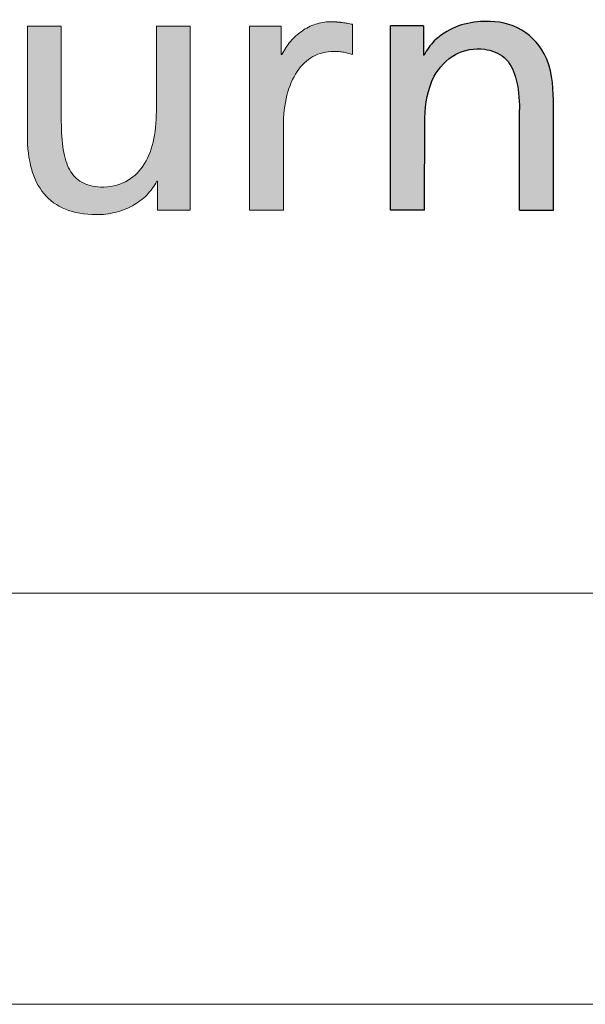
# Paper-space layout 'Hoja2' of a CAD drawing. Header units: millimetres. Extents: x 450 to 25135, y 150 to 17673.
# Tile 7 of 19: x 19721 to 19928, y 150 to 509. Entities that reach past the tile are written whole.
import ezdxf

# ---------------------------------------------------------------- set-up
doc = ezdxf.new("R2010")
doc.units = ezdxf.units.MM
doc.linetypes.add('SLD-Continua', pattern=[0])
doc.layers.add('FORMAT', color=7, linetype='SLD-Continua')

# ---------------------------------------------------------------- blocks, each defined once
blk = doc.blocks.new('Bloque1')
at = {"linetype": 'Continuous', "ltscale": 35}
h = blk.add_hatch(color=7, dxfattribs=at)
edge = h.paths.add_edge_path(flags=0)
edge.add_line((326.4696736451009, 70.89859244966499), (326.4696736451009, 138.1179399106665))
edge.add_line((326.4696736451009, 138.1179399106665), (338.4469929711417, 138.1179399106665))
edge.add_line((338.4469929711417, 138.1179399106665), (338.4469929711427, 127.4456141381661))
edge.add_line((338.4469929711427, 127.4456141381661), (338.7282897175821, 127.4456141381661))
edge.add_spline(control_points=[(338.728289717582, 127.4456141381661), (339.6460834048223, 129.348612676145), (342.7523011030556, 133.6033365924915), (350.0018298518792, 138.1961515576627), (360.6597264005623, 140.3502145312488), (373.4019960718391, 138.8445068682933), (384.8775662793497, 127.4972672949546), (385.7519591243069, 116.6132541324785), (385.9014314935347, 110.948511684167)], knot_values=[0, 0, 0, 0, 0.0909934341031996, 0.223660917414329, 0.3583034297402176, 0.5553499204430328, 0.7505858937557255, 1, 1, 1, 1], weights=[1, 1, 1, 1, 1, 1, 1, 1, 1], degree=3, periodic=0)
edge.add_line((385.9014314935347, 110.948511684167), (385.9015426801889, 70.8986229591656))
edge.add_line((385.9015426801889, 70.8986229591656), (373.5266008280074, 70.89862295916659))
edge.add_line((373.5266008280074, 70.89862295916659), (373.5085555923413, 107.6152509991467))
edge.add_spline(control_points=[(373.5085555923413, 107.6152509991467), (373.4030341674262, 111.5807305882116), (373.0968607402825, 118.2805841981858), (368.7477976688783, 127.2423614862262), (359.7857858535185, 130.5212215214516), (349.4515281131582, 128.7021425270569), (340.4092420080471, 118.876782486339), (339.1963817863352, 109.6548479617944), (338.8939598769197, 104.5082661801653)], knot_values=[0, 0, 0, 0, 0.1816831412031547, 0.307789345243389, 0.4266513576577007, 0.5910784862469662, 0.7607325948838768, 1, 1, 1, 1], weights=[1, 1, 1, 1, 1, 1, 1, 1, 1], degree=3, periodic=0)
edge.add_line((338.8939598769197, 104.5082661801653), (338.8425004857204, 70.89859244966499))
edge.add_line((338.8425004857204, 70.89859244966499), (326.4696736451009, 70.89859244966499))
h = blk.add_hatch(color=7, dxfattribs=at)
edge = h.paths.add_edge_path(flags=0)
edge.add_spline(control_points=[(199.9703970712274, 76.86261238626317), (202.0283048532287, 74.38804702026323), (204.6297710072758, 72.47184511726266), (207.8044057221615, 71.17745707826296)], knot_values=[55, 55, 55, 55, 56, 56, 56, 56], weights=[1, 1, 1, 1], degree=3, periodic=0)
edge.add_spline(control_points=[(207.8044057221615, 71.17745707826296), (210.9790404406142, 69.8830690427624), (214.7247287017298, 69.20626483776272), (219.0731956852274, 69.20626483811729)], knot_values=[56, 56, 56, 56, 57, 57, 57, 57], weights=[1, 1, 1, 1], degree=3, periodic=0)
edge.add_arc((219.0798082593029, 97.84702725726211), 28.64076318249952, 269.9867715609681, 283.8903671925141)
edge.add_spline(control_points=[(225.955448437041, 70.04381003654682), (228.1740972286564, 70.59794347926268), (230.2912253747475, 71.4101085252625), (232.2285774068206, 72.46761509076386)], knot_values=[0, 0, 0, 0, 1, 1, 1, 1], weights=[1, 1, 1, 1], degree=3, periodic=0)
edge.add_spline(control_points=[(232.2285774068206, 72.46761509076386), (234.1659294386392, 73.52089163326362), (235.9256203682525, 74.81104964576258), (237.4315097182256, 76.32116902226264)], knot_values=[1, 1, 1, 1, 2, 2, 2, 2], weights=[1, 1, 1, 1], degree=3, periodic=0)
edge.add_spline(control_points=[(237.4315097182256, 76.32116902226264), (238.9373990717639, 77.82705837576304), (240.1894868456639, 79.54867906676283), (241.1116325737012, 81.4648809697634)], knot_values=[2, 2, 2, 2, 3, 3, 3, 3], weights=[1, 1, 1, 1], degree=3, periodic=0)
edge.add_line((241.1116325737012, 81.4648809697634), (241.3633191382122, 81.4648809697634))
edge.add_line((241.3633191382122, 81.4648809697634), (241.3633191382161, 70.792555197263))
edge.add_line((241.3633191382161, 70.792555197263), (247.3509213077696, 70.79252468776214))
edge.add_line((247.3509213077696, 70.79252468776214), (253.3406384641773, 70.79252468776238))
edge.add_line((253.3406384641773, 70.79252468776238), (253.3406385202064, 79.19320307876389))
edge.add_line((253.3406385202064, 79.19320307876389), (253.3406385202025, 138.0118721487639))
edge.add_line((253.3406385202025, 138.0118721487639), (240.9678116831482, 138.0118721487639))
edge.add_line((240.9678116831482, 138.0118721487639), (240.9678116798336, 130.2328538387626))
edge.add_spline(control_points=[(240.9678116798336, 130.2328538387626), (240.9678116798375, 127.6384377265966), (240.9678116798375, 125.0440216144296), (240.9678116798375, 122.4496055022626), (240.9678116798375, 117.2635932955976), (240.9678116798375, 112.0775810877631), (240.9678116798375, 106.8915688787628), (240.9678116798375, 102.8053635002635), (240.5723042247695, 99.0321800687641), (239.758024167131, 95.67353920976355)], knot_values=[30, 30, 30, 30, 31, 31, 31, 33, 33, 33, 34, 34, 34, 34], weights=[1, 1, 1, 1, 1, 1, 1, 1, 1, 1], degree=3, periodic=0)
edge.add_spline(control_points=[(239.758024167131, 95.67353920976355), (238.9458591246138, 92.31066832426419), (237.7149214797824, 89.36234001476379), (234.3732007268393, 84.4893497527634), (232.260302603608, 82.56045777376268), (229.684216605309, 81.24491960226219)], knot_values=[34, 34, 34, 34, 35, 35, 36, 36, 36, 36], weights=[1, 1, 1, 1, 1, 1], degree=3, periodic=0)
edge.add_spline(control_points=[(229.684216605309, 81.24491960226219), (227.1081306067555, 79.92938143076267), (224.0688567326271, 79.21873702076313), (220.5452448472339, 79.21873702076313)], knot_values=[36, 36, 36, 36, 37, 37, 37, 37], weights=[1, 1, 1, 1], degree=3, periodic=0)
edge.add_spline(control_points=[(220.5452448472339, 79.21873702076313), (217.8380280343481, 79.38370804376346), (215.5939991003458, 79.98437177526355), (213.7497076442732, 81.03764831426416)], knot_values=[37, 37, 37, 37, 38, 38, 38, 38], weights=[1, 1, 1, 1], degree=3, periodic=0)
edge.add_spline(control_points=[(213.7497076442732, 81.03764831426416), (211.9054161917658, 82.08669483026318), (210.4608622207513, 83.59258418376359), (209.3547103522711, 85.57223647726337)], knot_values=[38, 38, 38, 38, 39, 39, 39, 39], weights=[1, 1, 1, 1], degree=3, periodic=0)
edge.add_spline(control_points=[(209.3547103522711, 85.57223647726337), (208.2485584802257, 87.54765874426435), (207.4786936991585, 89.99684395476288), (206.9880106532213, 92.92825216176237)], knot_values=[39, 39, 39, 39, 40, 40, 40, 40], weights=[1, 1, 1, 1], degree=3, periodic=0)
edge.add_spline(control_points=[(206.9880106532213, 92.92825216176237), (206.497327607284, 95.8638903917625), (206.281596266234, 99.28598164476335), (206.281596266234, 103.2114460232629), (206.281596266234, 109.0122220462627), (206.281596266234, 114.8129980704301), (206.281596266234, 120.6137740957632), (206.281596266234, 123.5127520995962), (206.281596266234, 126.4117301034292), (206.281596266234, 129.3107081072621), (206.281596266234, 132.2110961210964), (206.281596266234, 135.1114841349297), (206.281596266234, 138.0118721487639)], knot_values=[40, 40, 40, 40, 41, 41, 41, 43, 43, 43, 44, 44, 44, 45, 45, 45, 45], weights=[1, 1, 1, 1, 1, 1, 1, 1, 1, 1, 1, 1, 1], degree=3, periodic=0)
edge.add_line((206.281596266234, 138.0118721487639), (193.9087694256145, 138.0118721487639))
edge.add_spline(control_points=[(193.9087694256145, 138.0118721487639), (193.9087694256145, 134.6828414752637), (193.9087694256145, 131.3538108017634), (193.9087694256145, 128.0247801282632), (193.9087694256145, 124.6943394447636), (193.9087694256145, 121.3638987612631), (193.9087694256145, 118.0334580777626), (193.9087694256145, 111.3753967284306), (193.9087694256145, 104.717335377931), (193.9087694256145, 98.05927402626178), (193.9087694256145, 93.54583599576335), (194.3952224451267, 89.48501077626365), (195.3956236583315, 85.93601873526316)], knot_values=[49, 49, 49, 49, 50, 50, 50, 51, 51, 51, 53, 53, 53, 54, 54, 54, 54], weights=[1, 1, 1, 1, 1, 1, 1, 1, 1, 1, 1, 1, 1], degree=3, periodic=0)
edge.add_spline(control_points=[(195.3956236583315, 85.93601873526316), (196.3960248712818, 82.38279666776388), (197.91037427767, 79.34140778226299), (199.9703970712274, 76.86261238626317)], knot_values=[54, 54, 54, 54, 55, 55, 55, 55], weights=[1, 1, 1, 1], degree=3, periodic=0)
h = blk.add_hatch(color=7, dxfattribs=at)
edge = h.paths.add_edge_path(flags=0)
edge.add_line((312.4933258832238, 138.6675262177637), (310.6257692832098, 139.022848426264))
edge.add_spline(control_points=[(310.6257692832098, 139.022848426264), (310.0272205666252, 139.1328291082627), (309.4350168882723, 139.2343497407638), (308.8089730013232, 139.3147202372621)], knot_values=[22.13241778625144, 22.13241778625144, 22.13241778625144, 22.13241778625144, 23.13241778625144, 23.13241778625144, 23.13241778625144, 23.13241778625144], weights=[1, 1, 1, 1], degree=3, periodic=0)
edge.add_arc((304.8197934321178, 108.5074058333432), 31.06451632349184, 82.62193393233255, 86.36137488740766)
edge.add_spline(control_points=[(306.7912504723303, 139.5093014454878), (306.0594559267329, 139.5558317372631), (305.2536359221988, 139.5812118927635), (304.3314901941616, 139.5812118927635), (302.5485341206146, 139.5812118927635), (300.7676930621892, 139.2681899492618), (299.0460723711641, 138.6886763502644)], knot_values=[0.06526555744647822, 0.06526555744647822, 0.06526555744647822, 0.06526555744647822, 1.065265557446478, 1.065265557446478, 1.065265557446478, 2.065265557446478, 2.065265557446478, 2.065265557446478, 2.065265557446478], weights=[1, 1, 1, 1, 1, 1, 1], degree=3, periodic=0)
edge.add_spline(control_points=[(299.0460723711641, 138.6886763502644), (297.3265666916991, 138.1091627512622), (295.6662813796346, 137.2673875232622), (294.1244368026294, 136.2056509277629)], knot_values=[2.065265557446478, 2.065265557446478, 2.065265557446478, 2.065265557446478, 3.065265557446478, 3.065265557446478, 3.065265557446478, 3.065265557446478], weights=[1, 1, 1, 1], degree=3, periodic=0)
edge.add_spline(control_points=[(294.1244368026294, 136.2056509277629), (292.5825922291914, 135.1439143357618), (291.1634184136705, 133.8622163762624), (289.9219057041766, 132.4155473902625)], knot_values=[3.065265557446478, 3.065265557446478, 3.065265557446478, 3.065265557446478, 4.065265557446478, 4.065265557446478, 4.065265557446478, 4.065265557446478], weights=[1, 1, 1, 1], degree=3, periodic=0)
edge.add_spline(control_points=[(289.9219057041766, 132.4155473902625), (288.6803929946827, 130.9604183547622), (287.6186563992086, 129.3403182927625), (286.7959162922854, 127.5933174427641)], knot_values=[4.065265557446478, 4.065265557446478, 4.065265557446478, 4.065265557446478, 5.065265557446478, 5.065265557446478, 5.065265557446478, 5.065265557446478], weights=[1, 1, 1, 1], degree=3, periodic=0)
edge.add_line((286.7959162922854, 127.5933174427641), (286.5442297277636, 127.5933174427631))
edge.add_line((286.5442297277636, 127.5933174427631), (286.5442297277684, 138.0118424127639))
edge.add_line((286.5442297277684, 138.0118424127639), (280.7490937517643, 138.0118721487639))
edge.add_line((280.7490937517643, 138.0118721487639), (274.9539578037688, 138.0118721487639))
edge.add_line((274.9539578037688, 138.0118721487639), (274.9539577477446, 129.6111937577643))
edge.add_line((274.9539577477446, 129.6111937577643), (274.9539577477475, 70.79252468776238))
edge.add_line((274.9539577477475, 70.79252468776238), (287.3288995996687, 70.79252468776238))
edge.add_spline(control_points=[(287.3288995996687, 70.79252468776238), (287.3288995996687, 80.9854779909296), (287.3288995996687, 91.17843129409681), (287.3288995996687, 101.371384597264), (287.3288995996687, 105.5887207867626), (287.7815124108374, 109.4126645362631), (288.6338627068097, 112.7713053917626)], knot_values=[12.06526555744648, 12.06526555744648, 12.06526555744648, 12.06526555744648, 13.06526555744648, 13.06526555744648, 13.06526555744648, 14.06526555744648, 14.06526555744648, 14.06526555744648, 14.06526555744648], weights=[1, 1, 1, 1, 1, 1, 1], degree=3, periodic=0)
edge.add_spline(control_points=[(288.6338627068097, 112.7713053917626), (289.4862129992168, 116.1341762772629), (290.7383007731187, 119.0359742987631), (292.335135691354, 121.4090190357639)], knot_values=[14.06526555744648, 14.06526555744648, 14.06526555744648, 14.06526555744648, 15.06526555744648, 15.06526555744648, 15.06526555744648, 15.06526555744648], weights=[1, 1, 1, 1], degree=3, periodic=0)
edge.add_spline(control_points=[(292.335135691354, 121.4090190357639), (293.9319706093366, 123.782063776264), (295.8777826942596, 125.6305852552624), (298.1154665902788, 126.8826730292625)], knot_values=[15.06526555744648, 15.06526555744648, 15.06526555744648, 15.06526555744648, 16.06526555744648, 16.06526555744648, 16.06526555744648, 16.06526555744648], weights=[1, 1, 1, 1], degree=3, periodic=0)
edge.add_spline(control_points=[(298.1154665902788, 126.8826730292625), (300.353150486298, 128.1347608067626), (302.886936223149, 128.7946449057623), (305.6576034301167, 128.7946449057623)], knot_values=[16.06526555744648, 16.06526555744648, 16.06526555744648, 16.06526555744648, 17.06526555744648, 17.06526555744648, 17.06526555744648, 17.06526555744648], weights=[1, 1, 1, 1], degree=3, periodic=0)
edge.add_arc((305.6585879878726, 104.3670783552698), 24.4275665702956, 86.15477002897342, 90.00230931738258, ccw=False)
edge.add_spline(control_points=[(307.296738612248, 128.7396545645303), (307.8614471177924, 128.7015843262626), (308.4409607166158, 128.6423639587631), (309.0247043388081, 128.5493033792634)], knot_values=[17.13241778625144, 17.13241778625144, 17.13241778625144, 17.13241778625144, 18.13241778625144, 18.13241778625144, 18.13241778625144, 18.13241778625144], weights=[1, 1, 1, 1], degree=3, periodic=0)
edge.add_spline(control_points=[(309.0247043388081, 128.5493033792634), (309.6084479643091, 128.4562428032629), (310.1943066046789, 128.3378020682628), (310.775935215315, 128.1812910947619)], knot_values=[18.13241778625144, 18.13241778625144, 18.13241778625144, 18.13241778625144, 19.13241778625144, 19.13241778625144, 19.13241778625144, 19.13241778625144], weights=[1, 1, 1, 1], degree=3, periodic=0)
edge.add_spline(control_points=[(310.775935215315, 128.1812910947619), (311.3575638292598, 128.024780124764), (311.9349624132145, 127.8301989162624), (312.4933258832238, 127.5933174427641)], knot_values=[19.13241778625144, 19.13241778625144, 19.13241778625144, 19.13241778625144, 20.13241778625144, 20.13241778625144, 20.13241778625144, 20.13241778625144], weights=[1, 1, 1, 1], degree=3, periodic=0)
edge.add_line((312.4933258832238, 127.5933174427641), (312.4933258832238, 138.6675262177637))
at = {"color": 7, "linetype": 'SLD-Continua', "lineweight": 18, "ltscale": 35}
blk.add_arc((219.0798082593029, 97.84702725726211), 28.64076318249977, 269.9867715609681, 283.8903671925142, dxfattribs=at)
at = {"color": 8, "linetype": 'Continuous', "lineweight": 0, "ltscale": 35, "true_color": 0x808080}
for points, knots in [([(193.9087694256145, 138.0118721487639), (193.9087694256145, 134.6828414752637), (193.9087694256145, 131.3538108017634), (193.9087694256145, 128.0247801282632), (193.9087694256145, 124.6943394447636), (193.9087694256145, 121.3638987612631), (193.9087694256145, 118.0334580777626), (193.9087694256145, 111.3753967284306), (193.9087694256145, 104.717335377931), (193.9087694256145, 98.05927402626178), (193.9087694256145, 93.54583599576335), (194.3952224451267, 89.48501077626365), (195.3956236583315, 85.93601873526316)], [49, 49, 49, 49, 50, 50, 50, 51, 51, 51, 53, 53, 53, 54, 54, 54, 54]), ([(206.281596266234, 138.0118721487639), (205.2508798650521, 138.0118721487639), (204.2201634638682, 138.0118721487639), (203.1894470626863, 138.0118721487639), (201.1266042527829, 138.0118721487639), (199.0637614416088, 138.0118721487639), (197.0009186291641, 138.0118721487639), (195.9702022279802, 138.0118721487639), (194.9394858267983, 138.0118721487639), (193.9087694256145, 138.0118721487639)], [45, 45, 45, 45, 46, 46, 46, 48, 48, 48, 49, 49, 49, 49]), ([(206.9880106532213, 92.92825216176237), (206.497327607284, 95.8638903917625), (206.281596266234, 99.28598164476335), (206.281596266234, 103.2114460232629), (206.281596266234, 109.0122220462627), (206.281596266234, 114.8129980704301), (206.281596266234, 120.6137740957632), (206.281596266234, 123.5127520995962), (206.281596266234, 126.4117301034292), (206.281596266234, 129.3107081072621), (206.281596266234, 132.2110961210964), (206.281596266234, 135.1114841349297), (206.281596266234, 138.0118721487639)], [40, 40, 40, 40, 41, 41, 41, 43, 43, 43, 44, 44, 44, 45, 45, 45, 45]), ([(253.3406385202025, 138.0118721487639), (252.3099221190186, 138.0118721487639), (251.2792057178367, 138.0118721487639), (250.2484893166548, 138.0118721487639), (248.1856465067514, 138.0118721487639), (246.1228036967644, 138.0118721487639), (244.0599608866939, 138.0118721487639), (243.0292444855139, 138.0118721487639), (241.998528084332, 138.0118721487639), (240.9678116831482, 138.0118721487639)], [25, 25, 25, 25, 26, 26, 26, 28, 28, 28, 29, 29, 29, 29]), ([(253.3406385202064, 79.19320307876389), (253.3406385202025, 81.1190359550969), (253.3406385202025, 83.0448688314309), (253.3406385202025, 84.97070170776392), (253.3406385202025, 88.64666556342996), (253.3406385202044, 92.322629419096), (253.3406385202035, 95.99859327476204), (253.3406385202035, 98.80049975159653), (253.3406385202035, 101.6024062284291), (253.3406385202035, 104.4043127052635), (253.3406385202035, 110.0048673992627), (253.3406385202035, 115.6054220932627), (253.3406385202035, 121.2059767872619), (253.3406385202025, 126.8079419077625), (253.3406385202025, 132.4099070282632), (253.3406385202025, 138.0118721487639)], [20, 20, 20, 20, 21, 21, 21, 22, 22, 22, 23, 23, 23, 24, 24, 24, 25, 25, 25, 25]), ([(306.7912504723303, 139.5093014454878), (306.0594559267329, 139.5558317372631), (305.2536359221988, 139.5812118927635), (304.3314901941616, 139.5812118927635), (302.5485341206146, 139.5812118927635), (300.7676930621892, 139.2681899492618), (299.0460723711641, 138.6886763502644)], [0.06526555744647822, 0.06526555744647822, 0.06526555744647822, 0.06526555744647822, 1.065265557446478, 1.065265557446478, 1.065265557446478, 2.065265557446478, 2.065265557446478, 2.065265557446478, 2.065265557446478]), ([(240.9678116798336, 130.2328538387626), (240.9678116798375, 127.6384377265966), (240.9678116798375, 125.0440216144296), (240.9678116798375, 122.4496055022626), (240.9678116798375, 117.2635932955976), (240.9678116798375, 112.0775810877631), (240.9678116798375, 106.8915688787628), (240.9678116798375, 102.8053635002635), (240.5723042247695, 99.0321800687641), (239.758024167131, 95.67353920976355)], [30, 30, 30, 30, 31, 31, 31, 33, 33, 33, 34, 34, 34, 34]), ([(287.3288995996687, 70.79252468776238), (287.3288995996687, 80.9854779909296), (287.3288995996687, 91.17843129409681), (287.3288995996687, 101.371384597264), (287.3288995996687, 105.5887207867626), (287.7815124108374, 109.4126645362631), (288.6338627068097, 112.7713053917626)], [12.06526555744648, 12.06526555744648, 12.06526555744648, 12.06526555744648, 13.06526555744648, 13.06526555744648, 13.06526555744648, 14.06526555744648, 14.06526555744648, 14.06526555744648, 14.06526555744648]), ([(239.758024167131, 95.67353920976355), (238.9458591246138, 92.31066832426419), (237.7149214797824, 89.36234001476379), (234.3732007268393, 84.4893497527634), (232.260302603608, 82.56045777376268), (229.684216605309, 81.24491960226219)], [34, 34, 34, 34, 35, 35, 36, 36, 36, 36]), ([(241.1116325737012, 81.4648809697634), (241.1645113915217, 81.4648809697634), (241.2173902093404, 81.4648809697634), (241.270269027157, 81.4648809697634), (241.2808406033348, 81.4648809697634), (241.2914121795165, 81.4648809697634), (241.3019837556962, 81.4648809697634), (241.3051804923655, 81.4648809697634), (241.3083772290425, 81.4648809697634), (241.3115739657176, 81.4648809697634), (241.3186025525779, 81.4648809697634), (241.3256311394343, 81.4648809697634), (241.3326597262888, 81.4648809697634), (241.3428795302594, 81.4648809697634), (241.3530993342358, 81.4648809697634), (241.3633191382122, 81.4648809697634)], [3, 3, 3, 3, 4, 4, 4, 5, 5, 5, 6, 6, 6, 7, 7, 7, 8, 8, 8, 8]), ([(241.3633191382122, 81.4648809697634), (241.3633191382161, 80.57516543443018), (241.3633191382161, 79.68544989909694), (241.3633191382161, 78.7957343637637), (241.3633191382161, 77.90742885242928), (241.3633191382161, 77.01912334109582), (241.3633191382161, 76.13081782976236), (241.3633191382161, 75.24102223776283), (241.3633191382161, 74.3513067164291), (241.3633191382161, 73.46167126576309), (241.3633191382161, 73.32263820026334), (241.3633191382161, 73.18360513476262), (241.3633191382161, 73.04457206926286), (241.3633191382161, 72.73873402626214), (241.3633191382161, 72.4328959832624), (241.3633191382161, 72.12705794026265), (241.3633191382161, 71.9637156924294), (241.3633191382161, 71.80037344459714), (241.3633191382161, 71.63703119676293), (241.3633191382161, 71.49454207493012), (241.3633191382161, 71.35205295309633), (241.3633191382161, 71.20956383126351), (241.3633191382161, 71.07056095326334), (241.3633191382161, 70.93155807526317), (241.3633191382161, 70.792555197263)], [8, 8, 8, 8, 9, 9, 9, 10, 10, 10, 12, 12, 12, 13, 13, 13, 14, 14, 14, 15, 15, 15, 16, 16, 16, 17, 17, 17, 17])]:
    blk.add_open_spline(points, degree=3, knots=knots, dxfattribs=at)
for points in [[(240.9678116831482, 138.0118721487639), (240.9678116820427, 135.4188660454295), (240.9678116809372, 132.8258599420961), (240.9678116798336, 130.2328538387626)], [(280.7490937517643, 138.0118721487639), (278.8173817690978, 138.0118721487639), (276.8856697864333, 138.0118721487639), (274.9539578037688, 138.0118721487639)], [(274.9539578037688, 138.0118721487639), (274.9539577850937, 135.2116460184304), (274.9539577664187, 132.4114198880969), (274.9539577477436, 129.6111937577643)], [(286.5442297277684, 138.0118424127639), (284.6125177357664, 138.0118523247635), (282.6808057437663, 138.0118622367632), (280.7490937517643, 138.0118721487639)], [(286.5442297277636, 127.5933174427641), (286.5442297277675, 131.06615909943), (286.5442297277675, 134.5390007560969), (286.5442297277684, 138.0118424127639)], [(299.0460723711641, 138.6886763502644), (297.3265666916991, 138.1091627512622), (295.6662813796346, 137.2673875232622), (294.1244368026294, 136.2056509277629)], [(310.6257692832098, 139.022848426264), (310.0272205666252, 139.1328291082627), (309.4350168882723, 139.2343497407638), (308.8089730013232, 139.3147202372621)], [(312.4933258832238, 138.6675262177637), (311.8708070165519, 138.7859669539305), (311.2482881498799, 138.9044076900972), (310.6257692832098, 139.022848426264)], [(312.4933258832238, 127.5933174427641), (312.4933258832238, 131.2847203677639), (312.4933258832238, 134.9761232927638), (312.4933258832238, 138.6675262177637)], [(294.1244368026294, 136.2056509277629), (292.5825922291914, 135.1439143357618), (291.1634184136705, 133.8622163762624), (289.9219057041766, 132.4155473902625)], [(274.9539577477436, 129.6111937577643), (274.9539577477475, 110.00497073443), (274.9539577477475, 90.39874771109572), (274.9539577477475, 70.79252468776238)], [(289.9219057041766, 132.4155473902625), (288.6803929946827, 130.9604183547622), (287.6186563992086, 129.3403182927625), (286.7959162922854, 127.5933174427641)], [(286.7959162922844, 127.5933174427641), (286.7120207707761, 127.5933174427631), (286.6281252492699, 127.5933174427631), (286.5442297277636, 127.5933174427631)], [(292.335135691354, 121.4090190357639), (293.9319706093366, 123.782063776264), (295.8777826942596, 125.6305852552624), (298.1154665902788, 126.8826730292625)], [(298.1154665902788, 126.8826730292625), (300.353150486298, 128.1347608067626), (302.886936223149, 128.7946449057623), (305.6576034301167, 128.7946449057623)], [(307.296738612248, 128.7396545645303), (307.8614471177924, 128.7015843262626), (308.4409607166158, 128.6423639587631), (309.0247043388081, 128.5493033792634)], [(309.0247043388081, 128.5493033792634), (309.6084479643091, 128.4562428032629), (310.1943066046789, 128.3378020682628), (310.775935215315, 128.1812910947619)], [(310.775935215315, 128.1812910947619), (311.3575638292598, 128.024780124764), (311.9349624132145, 127.8301989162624), (312.4933258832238, 127.5933174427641)], [(288.6338627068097, 112.7713053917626), (289.4862129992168, 116.1341762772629), (290.7383007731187, 119.0359742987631), (292.335135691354, 121.4090190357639)], [(209.3547103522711, 85.57223647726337), (208.2485584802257, 87.54765874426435), (207.4786936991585, 89.99684395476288), (206.9880106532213, 92.92825216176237)], [(195.3956236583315, 85.93601873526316), (196.3960248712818, 82.38279666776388), (197.91037427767, 79.34140778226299), (199.9703970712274, 76.86261238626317)], [(213.7497076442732, 81.03764831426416), (211.9054161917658, 82.08669483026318), (210.4608622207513, 83.59258418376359), (209.3547103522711, 85.57223647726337)], [(220.5452448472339, 79.21873702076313), (217.8380280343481, 79.38370804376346), (215.5939991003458, 79.98437177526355), (213.7497076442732, 81.03764831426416)], [(229.684216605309, 81.24491960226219), (227.1081306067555, 79.92938143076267), (224.0688567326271, 79.21873702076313), (220.5452448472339, 79.21873702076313)], [(237.4315097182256, 76.32116902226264), (238.9373990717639, 77.82705837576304), (240.1894868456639, 79.54867906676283), (241.1116325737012, 81.4648809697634)], [(253.3406384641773, 70.79252468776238), (253.3406384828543, 73.5927508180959), (253.3406385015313, 76.39297694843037), (253.3406385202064, 79.19320307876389)], [(199.9703970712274, 76.86261238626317), (202.0283048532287, 74.38804702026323), (204.6297710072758, 72.47184511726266), (207.8044057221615, 71.17745707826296)], [(232.2285774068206, 72.46761509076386), (234.1659294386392, 73.52089163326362), (235.9256203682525, 74.81104964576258), (237.4315097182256, 76.32116902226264)], [(225.955448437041, 70.04381003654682), (228.1740972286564, 70.59794347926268), (230.2912253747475, 71.4101085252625), (232.2285774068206, 72.46761509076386)], [(207.8044057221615, 71.17745707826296), (210.9790404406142, 69.8830690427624), (214.7247287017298, 69.20626483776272), (219.0731956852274, 69.20626483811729)], [(241.3633191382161, 70.792555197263), (243.3591865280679, 70.79254502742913), (245.3550539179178, 70.79253485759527), (247.3509213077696, 70.79252468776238)], [(247.3509213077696, 70.79252468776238), (249.3474936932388, 70.79252468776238), (251.3440660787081, 70.79252468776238), (253.3406384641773, 70.79252468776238)], [(274.9539577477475, 70.79252468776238), (279.0789383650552, 70.79252468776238), (283.203918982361, 70.79252468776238), (287.3288995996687, 70.79252468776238)]]:
    blk.add_open_spline(points, degree=3, dxfattribs=at)
for points, weights in [([(308.8089730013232, 139.3147202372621), (308.1386351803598, 139.4015209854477), (307.4658221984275, 139.4664044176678), (306.7912504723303, 139.5093014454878)], [1, 0.9996450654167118, 0.9996450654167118, 1]), ([(305.6576034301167, 128.7946449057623), (306.2044947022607, 128.7946669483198), (306.7510784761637, 128.7763299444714), (307.296738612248, 128.7396545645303)], [1, 0.9996242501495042, 0.9996242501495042, 1])]:
    blk.add_rational_spline(points, weights, degree=3, dxfattribs=at)
at = {"layer": 'FORMAT', "color": 7, "ltscale": 35}
for p, q in [((338.4469929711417, 138.1179399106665), (326.4696736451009, 138.1179399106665)), ((326.4696736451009, 70.89859244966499), (326.4696736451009, 138.1179399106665)), ((338.4469929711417, 138.1179399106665), (338.4469929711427, 127.4456141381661)), ((338.7282897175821, 127.4456141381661), (338.4469929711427, 127.4456141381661)), ((385.9015426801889, 70.8986229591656), (385.9014314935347, 110.948511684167)), ((338.8425004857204, 70.89859244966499), (338.8939598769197, 104.5082661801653)), ((373.5266008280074, 70.89862295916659), (373.5085555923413, 107.6152509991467)), ((338.8425004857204, 70.89859244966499), (326.4696736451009, 70.89859244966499)), ((373.5266008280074, 70.89862295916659), (385.9015426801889, 70.8986229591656))]:
    blk.add_line(p, q, dxfattribs=at)
for points, knots in [([(385.9014314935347, 110.948511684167), (385.7519591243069, 116.6132541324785), (384.8775662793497, 127.4972672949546), (373.4019960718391, 138.8445068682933), (360.6597264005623, 140.3502145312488), (350.0018298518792, 138.1961515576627), (342.7523011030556, 133.6033365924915), (339.6460834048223, 129.348612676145), (338.728289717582, 127.4456141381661)], [0, 0, 0, 0, 0.2494141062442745, 0.4446500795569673, 0.6416965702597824, 0.776339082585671, 0.9090065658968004, 1, 1, 1, 1]), ([(338.8939598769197, 104.5082661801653), (339.1963817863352, 109.6548479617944), (340.4092420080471, 118.876782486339), (349.4515281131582, 128.7021425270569), (359.7857858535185, 130.5212215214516), (368.7477976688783, 127.2423614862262), (373.0968607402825, 118.2805841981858), (373.4030341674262, 111.5807305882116), (373.5085555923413, 107.6152509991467)], [0, 0, 0, 0, 0.2392674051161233, 0.4089215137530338, 0.5733486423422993, 0.692210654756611, 0.8183168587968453, 1, 1, 1, 1])]:
    blk.add_open_spline(points, degree=3, knots=knots, dxfattribs=at)

psp = doc.layouts.new('Hoja2')

# ---------------------------------------------------------------- linework, layer by layer
at = {"color": 7, "linetype": 'SLD-Continua', "lineweight": 18, "ltscale": 30}
for p, q in [((24929.9999999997, 300), (599.9999999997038, 300)), ((19530.00000000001, 299.9999999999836), (24930.00000000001, 299.9999999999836)), ((25080, 150), (449.9999999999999, 150))]:
    psp.add_line(p, q, dxfattribs=at)

# ---------------------------------------------------------------- block references
at = {"color": 7, "linetype": 'Continuous', "ltscale": 30}
psp.add_blockref('Bloque1', (19530.28875953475, 368.9389169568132), dxfattribs=at)

doc.saveas('drawing.dxf')
